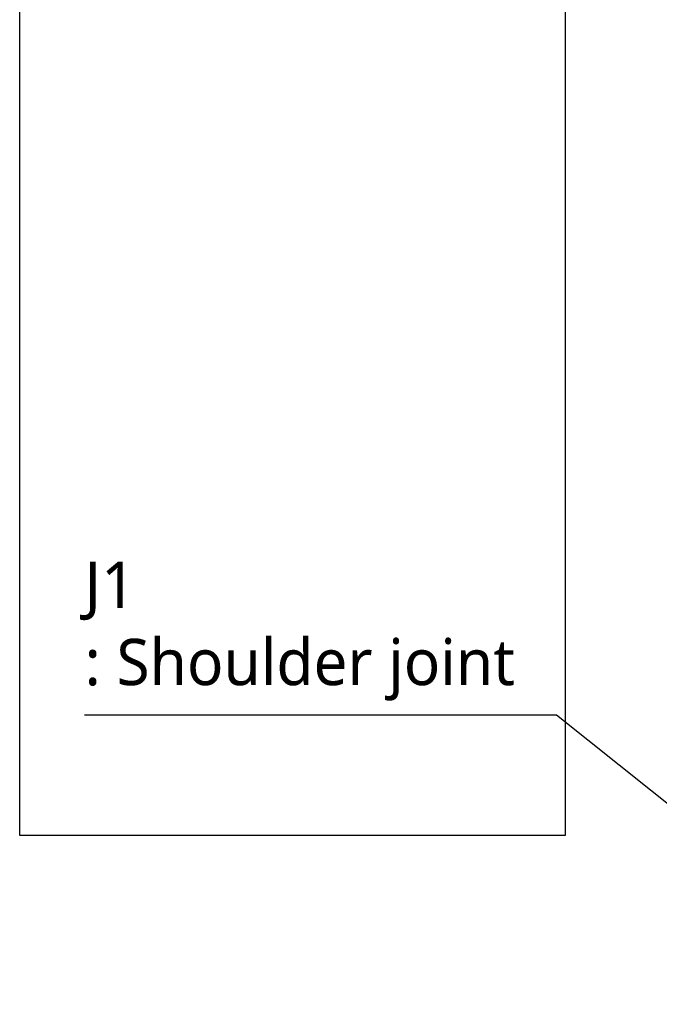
# Model space of a CAD drawing. Header units: millimetres. Extents: x 0 to 4378, y 0 to 2376.
# Tile 98 of 256: x 1186 to 1407, y 771 to 1111. Entities that reach past the tile are written whole.
import ezdxf

# ---------------------------------------------------------------- set-up
doc = ezdxf.new("R2010")
doc.units = ezdxf.units.MM
doc.header["$LTSCALE"] = 0.2
doc.layers.add('05_Section Line', color=3, linetype='Continuous')
doc.styles.add('Rainbow-5.0 Style', font='malgunsl.ttf')
doc.dimstyles.new('Rainbow-5.0 Style', dxfattribs={"dimtxt": 4, "dimasz": 2.5, "dimexe": 1, "dimexo": 1, "dimgap": 1, "dimtad": 1, "dimdsep": 46, "dimtxsty": 'Rainbow-5.0 Style', "dimcen": 0, "dimclrd": 251, "dimclre": 251, "dimclrt": 7, "dimazin": 3, "dimtp": 0.1, "dimtm": 0.1, "dimtfac": 0.61, "dimtmove": 0, "dimatfit": 3, "dimfxl": 1, "dimlwd": -1, "dimlwe": -1, "dimarcsym": 1})

msp = doc.modelspace()

# ---------------------------------------------------------------- linework, layer by layer
at = {"layer": '05_Section Line'}
msp.add_lwpolyline([(1186.424, 1377.901), (1374.686, 1377.901), (1374.686, 829.701), (1186.424, 829.701)], close=True, dxfattribs=at)

# ---------------------------------------------------------------- texts
at = {"color": 7, "insert": (1208.827, 876.288), "char_height": 16, "attachment_point": 7, "style": 'Rainbow-5.0 Style'}
msp.add_mtext('J1\\P: Shoulder joint', dxfattribs=at)

# ---------------------------------------------------------------- leaders
at = {"annotation_type": 0, "has_hookline": 1, "hookline_direction": 1}
for points, text_width in [([(1496.648, 1044.674), (1372.305, 1144.505), (1359.805, 1144.505)], 101.602), ([(1496.648, 771.457), (1371.654, 871.288), (1359.154, 871.288)], 145.327)]:
    msp.add_leader(points, dimstyle='Rainbow-5.0 Style', override={"dimscale": 5, "dimgap": 1, "dimtad": 1}, dxfattribs=dict(at, text_width=text_width))

doc.saveas('drawing.dxf')
